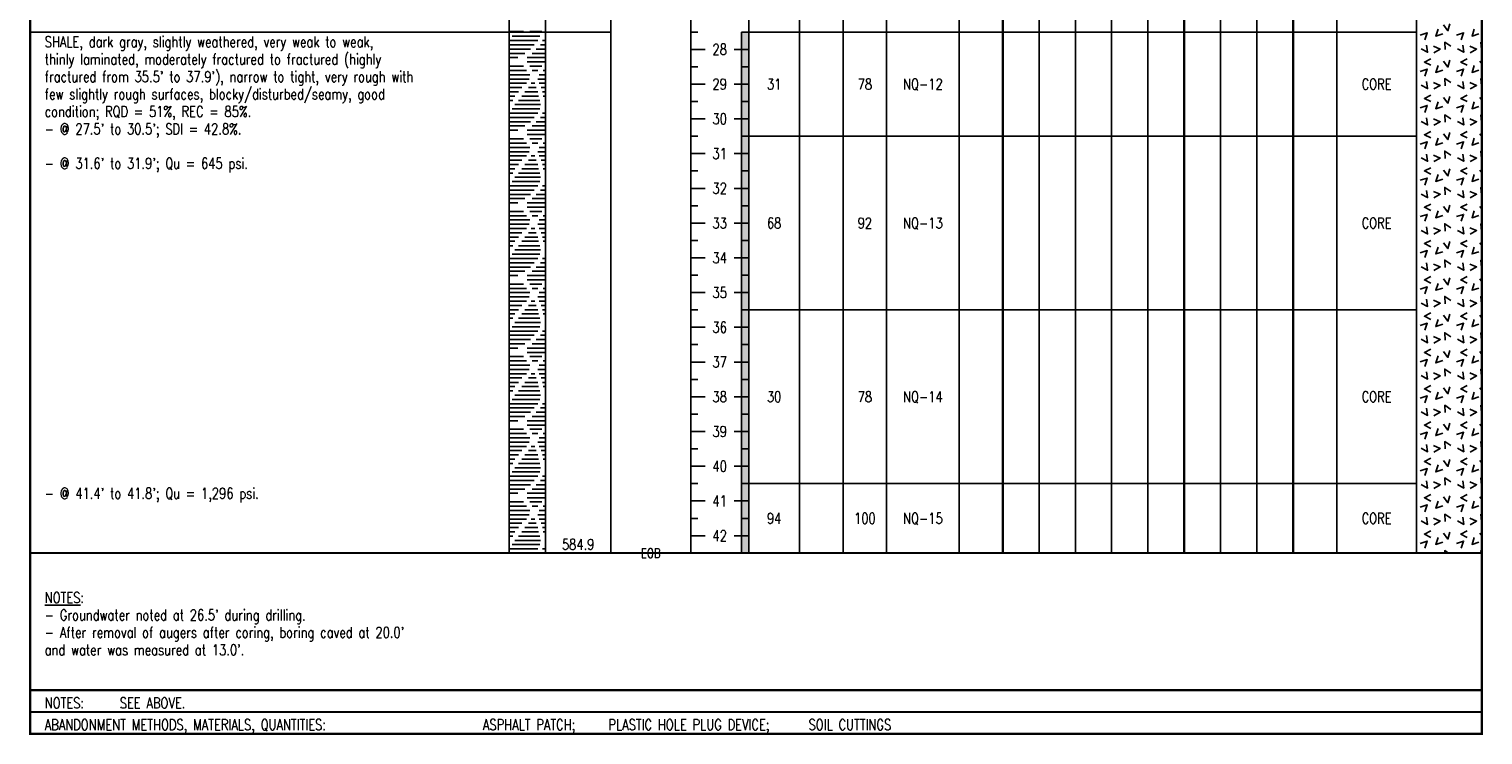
# Model space of a CAD drawing. Extents: x 0 to 10, y 2.9 to 15.3.
# Tile 1 of 4: x 0 to 10, y 2.9 to 7.8. Entities that reach past the tile are written whole.
import ezdxf
from ezdxf.enums import TextEntityAlignment as Align

# ---------------------------------------------------------------- set-up
doc = ezdxf.new("R2010")
doc.units = 0
doc.linetypes.add('SOLID', pattern=[0])
doc.layers.get('0').update_dxf_attribs({"linetype": 'SOLID'})
doc.styles.add('ROMAND', font='romand', dxfattribs={"height": 1})

msp = doc.modelspace()

# ---------------------------------------------------------------- linework, layer by layer
at = {"color": 7, "linetype": 'SOLID', "const_width": 0.015, "flags": 128}
for points in [[(0, 3.240986), (10, 3.240986), (10, 15.3), (0, 15.3), (0, 3.240986)], [(0, 3.240986), (10, 3.240986), (10, 15.3), (0, 15.3), (0, 3.240986)], [(0, 3.240986), (10, 3.240986), (10, 15.3), (0, 15.3), (0, 3.240986)], [(0, 3.240986), (10, 3.240986), (10, 15.3), (0, 15.3), (0, 3.240986)], [(0, 3.240986), (10, 3.240986), (10, 15.3), (0, 15.3), (0, 3.240986)], [(0, 3.240986), (10, 3.240986)], [(0, 3.240986), (0, 2.940986), (10, 2.940986), (10, 3.240986)], [(0, 3.090986), (10, 3.090986)]]:
    msp.add_lwpolyline(points, dxfattribs=at)
at = {"color": 7, "linetype": 'SOLID'}
for points in [[(3.55, 14.65), (3.55, 4.185417)], [(3.55, 14.65), (3.55, 4.185417)], [(4, 14.65), (4, 4.185417)], [(4, 14.65), (4, 4.185417)], [(4.95, 14.65), (4.95, 4.185417)], [(4.95, 14.65), (4.95, 4.185417)], [(5.3, 14.65), (5.3, 4.185417)], [(5.6, 14.65), (5.6, 4.185417)], [(5.9, 14.65), (5.9, 4.185417)], [(6.4, 14.65), (6.4, 4.185417)], [(9, 14.65), (9, 4.185417)], [(9, 14.65), (9, 4.185417)], [(9.55, 14.65), (9.55, 4.185417)], [(6.95, 14.5), (6.95, 4.185417)], [(7.2, 14.5), (7.2, 4.185417)], [(7.45, 14.5), (7.45, 4.185417)], [(7.7, 14.5), (7.7, 4.185417)], [(8.2, 14.5), (8.2, 4.185417)], [(8.45, 14.5), (8.45, 4.185417)], [(3.3, 14.35), (3.3, 4.185417)], [(4.55, 14.35), (4.55, 4.185417)], [(10, 4.185417), (10, 14.110833)], [(3.3, 8.012083), (3.3, 7.772917)], [(9.73612, 7.822519), (9.76612, 7.782019), (9.78037, 7.830019)], [(0, 7.772917), (3.3, 7.772917)], [(3.3, 7.777083), (3.398, 7.777083)], [(3.3, 7.772917), (3.55, 7.772917)], [(3.3, 7.772917), (3.3, 4.185417)], [(3.3, 7.713917), (3.496, 7.713917)], [(3.32, 7.743917), (3.511, 7.743917)], [(3.339, 7.772917), (3.516, 7.772917)], [(3.442, 7.777083), (3.525, 7.777083)], [(3.53, 7.713917), (3.55, 7.713917)], [(3.545, 7.772917), (3.55, 7.772917)], [(3.55, 7.772917), (4, 7.772917)], [(4.55, 7.772917), (4.6, 7.772917)], [(4.9, 7.772917), (4.9, 7.055417)], [(4.9, 7.772917), (4.95, 7.772917)], [(4.95, 7.772917), (4.9, 7.772917)], [(4.95, 7.772917), (5.3, 7.772917)], [(5.3, 7.772917), (5.6, 7.772917)], [(5.6, 7.772917), (5.9, 7.772917)], [(5.9, 7.772917), (6.4, 7.772917)], [(6.4, 7.772917), (6.7, 7.772917)], [(6.7, 7.772917), (6.95, 7.772917)], [(6.95, 7.772917), (7.2, 7.772917)], [(7.2, 7.772917), (7.45, 7.772917)], [(7.45, 7.772917), (7.7, 7.772917)], [(7.7, 7.772917), (7.95, 7.772917)], [(7.95, 7.772917), (8.2, 7.772917)], [(8.2, 7.772917), (8.45, 7.772917)], [(8.45, 7.772917), (8.7, 7.772917)], [(8.7, 7.772917), (9, 7.772917)], [(9, 7.772917), (9.55, 7.772917)], [(9.608292, 7.719667), (9.624042, 7.767667), (9.576042, 7.751917)], [(9.698191, 7.792631), (9.682441, 7.744631), (9.730441, 7.760381)], [(9.858292, 7.719667), (9.874042, 7.767667), (9.826042, 7.751917)], [(9.948191, 7.792631), (9.932441, 7.744631), (9.980441, 7.760381)], [(3.3, 7.684917), (3.472, 7.684917)], [(3.3, 7.654917), (3.447, 7.654917)], [(3.3, 7.625917), (3.408, 7.625917)], [(3.457, 7.625917), (3.55, 7.625917)], [(3.486, 7.654917), (3.55, 7.654917)], [(3.516, 7.684917), (3.55, 7.684917)], [(4.55, 7.653333), (4.65, 7.653333)], [(4.55, 7.653333), (4.6, 7.653333)], [(4.95, 7.653333), (4.85, 7.653333)], [(4.95, 7.653333), (4.9, 7.653333)], [(9.581615, 7.657164), (9.625865, 7.633164), (9.618365, 7.682664)], [(9.667418, 7.675707), (9.713496, 7.655506), (9.669689, 7.630764)], [(9.786159, 7.674954), (9.744159, 7.702704), (9.747159, 7.652454)], [(9.831615, 7.657164), (9.875865, 7.633164), (9.868365, 7.682664)], [(9.917418, 7.675707), (9.963496, 7.655506), (9.919689, 7.630764)], [(10, 7.698845), (9.994159, 7.702704), (9.997159, 7.652454)], [(3.3, 7.596917), (3.359, 7.596917)], [(3.3, 7.537917), (3.398, 7.537917)], [(3.423, 7.596917), (3.55, 7.596917)], [(3.423, 7.566917), (3.55, 7.566917)], [(3.442, 7.537917), (3.525, 7.537917)], [(4.55, 7.53375), (4.6, 7.53375)], [(4.95, 7.53375), (4.9, 7.53375)], [(9.608292, 7.469667), (9.624042, 7.517667), (9.576042, 7.501917)], [(9.649519, 7.588612), (9.604519, 7.566112), (9.649519, 7.543612)], [(9.698191, 7.542631), (9.682441, 7.494631), (9.730441, 7.510381)], [(9.73612, 7.572519), (9.76612, 7.532019), (9.78037, 7.580019)], [(9.858292, 7.469667), (9.874042, 7.517667), (9.826042, 7.501917)], [(9.899519, 7.588612), (9.854519, 7.566112), (9.899519, 7.543612)], [(9.948191, 7.542631), (9.932441, 7.494631), (9.980441, 7.510381)], [(9.98612, 7.572519), (10, 7.553781)], [(3.3, 7.507917), (3.418, 7.507917)], [(3.3, 7.478917), (3.442, 7.478917)], [(3.3, 7.448917), (3.437, 7.448917)], [(3.3, 7.419917), (3.418, 7.419917)], [(3.452, 7.419917), (3.476, 7.419917)], [(3.457, 7.507917), (3.496, 7.507917)], [(3.496, 7.448917), (3.55, 7.448917)], [(3.506, 7.478917), (3.55, 7.478917)], [(3.506, 7.419917), (3.55, 7.419917)], [(3.535, 7.507917), (3.55, 7.507917)], [(4.55, 7.414167), (4.65, 7.414167)], [(4.55, 7.414167), (4.6, 7.414167)], [(4.95, 7.414167), (4.85, 7.414167)], [(4.95, 7.414167), (4.9, 7.414167)], [(9.581615, 7.407164), (9.625865, 7.383164), (9.618365, 7.432664)], [(9.667418, 7.425707), (9.713496, 7.405506), (9.669689, 7.380764)], [(9.786159, 7.424954), (9.744159, 7.452704), (9.747159, 7.402454)], [(9.831615, 7.407164), (9.875865, 7.383164), (9.868365, 7.432664)], [(9.917418, 7.425707), (9.963496, 7.405506), (9.919689, 7.380764)], [(10, 7.448845), (9.994159, 7.452704), (9.997159, 7.402454)], [(3.3, 7.390917), (3.388, 7.390917)], [(3.3, 7.360917), (3.364, 7.360917)], [(3.3, 7.331917), (3.339, 7.331917)], [(3.388, 7.331917), (3.501, 7.331917)], [(3.408, 7.360917), (3.496, 7.360917)], [(3.432, 7.390917), (3.486, 7.390917)], [(3.521, 7.390917), (3.55, 7.390917)], [(3.53, 7.360917), (3.55, 7.360917)], [(3.535, 7.331917), (3.55, 7.331917)], [(9.649519, 7.338612), (9.604519, 7.316112), (9.649519, 7.293612)], [(9.73612, 7.322519), (9.76612, 7.282019), (9.78037, 7.330019)], [(9.899519, 7.338612), (9.854519, 7.316112), (9.899519, 7.293612)], [(9.98612, 7.322519), (10, 7.303781)], [(3.3, 7.301917), (3.325, 7.301917)], [(3.3, 7.213917), (3.496, 7.213917)], [(3.32, 7.243917), (3.511, 7.243917)], [(3.339, 7.272917), (3.516, 7.272917)], [(3.364, 7.301917), (3.511, 7.301917)], [(3.53, 7.213917), (3.55, 7.213917)], [(3.545, 7.301917), (3.55, 7.301917)], [(3.545, 7.272917), (3.55, 7.272917)], [(4.55, 7.294583), (4.6, 7.294583)], [(4.95, 7.294583), (4.9, 7.294583)], [(9.608292, 7.219667), (9.624042, 7.267667), (9.576042, 7.251917)], [(9.698191, 7.292631), (9.682441, 7.244631), (9.730441, 7.260381)], [(9.858292, 7.219667), (9.874042, 7.267667), (9.826042, 7.251917)], [(9.948191, 7.292631), (9.932441, 7.244631), (9.980441, 7.260381)], [(3.3, 7.184917), (3.472, 7.184917)], [(3.3, 7.154917), (3.447, 7.154917)], [(3.3, 7.125917), (3.408, 7.125917)], [(3.457, 7.125917), (3.55, 7.125917)], [(3.486, 7.154917), (3.55, 7.154917)], [(3.516, 7.184917), (3.55, 7.184917)], [(4.55, 7.175), (4.65, 7.175)], [(4.55, 7.175), (4.6, 7.175)], [(4.95, 7.175), (4.85, 7.175)], [(4.95, 7.175), (4.9, 7.175)], [(9.581615, 7.157164), (9.625865, 7.133164), (9.618365, 7.182664)], [(9.667418, 7.175707), (9.713496, 7.155506), (9.669689, 7.130764)], [(9.786159, 7.174954), (9.744159, 7.202704), (9.747159, 7.152454)], [(9.831615, 7.157164), (9.875865, 7.133164), (9.868365, 7.182664)], [(9.917418, 7.175707), (9.963496, 7.155506), (9.919689, 7.130764)], [(10, 7.198845), (9.994159, 7.202704), (9.997159, 7.152454)], [(3.3, 7.096917), (3.359, 7.096917)], [(3.3, 7.037917), (3.398, 7.037917)], [(3.423, 7.096917), (3.55, 7.096917)], [(3.423, 7.066917), (3.55, 7.066917)], [(3.442, 7.037917), (3.525, 7.037917)], [(4.55, 7.055417), (4.6, 7.055417)], [(4.9, 7.055417), (4.95, 7.055417)], [(4.9, 7.055417), (4.9, 5.859583)], [(4.9, 7.055417), (4.95, 7.055417)], [(4.95, 7.055417), (4.9, 7.055417)], [(4.95, 7.055417), (5.3, 7.055417)], [(5.3, 7.055417), (5.6, 7.055417)], [(5.6, 7.055417), (5.9, 7.055417)], [(5.9, 7.055417), (6.4, 7.055417)], [(6.4, 7.055417), (6.7, 7.055417)], [(6.7, 7.055417), (6.95, 7.055417)], [(6.95, 7.055417), (7.2, 7.055417)], [(7.2, 7.055417), (7.45, 7.055417)], [(7.45, 7.055417), (7.7, 7.055417)], [(7.7, 7.055417), (7.95, 7.055417)], [(7.95, 7.055417), (8.2, 7.055417)], [(8.2, 7.055417), (8.45, 7.055417)], [(8.45, 7.055417), (8.7, 7.055417)], [(8.7, 7.055417), (9, 7.055417)], [(9, 7.055417), (9.55, 7.055417)], [(9.608292, 6.969667), (9.624042, 7.017667), (9.576042, 7.001917)], [(9.649519, 7.088612), (9.604519, 7.066112), (9.649519, 7.043612)], [(9.698191, 7.042631), (9.682441, 6.994631), (9.730441, 7.010381)], [(9.73612, 7.072519), (9.76612, 7.032019), (9.78037, 7.080019)], [(9.858292, 6.969667), (9.874042, 7.017667), (9.826042, 7.001917)], [(9.899519, 7.088612), (9.854519, 7.066112), (9.899519, 7.043612)], [(9.948191, 7.042631), (9.932441, 6.994631), (9.980441, 7.010381)], [(9.98612, 7.072519), (10, 7.053781)], [(3.3, 7.007917), (3.418, 7.007917)], [(3.3, 6.978917), (3.442, 6.978917)], [(3.3, 6.948917), (3.437, 6.948917)], [(3.3, 6.919917), (3.418, 6.919917)], [(3.452, 6.919917), (3.476, 6.919917)], [(3.457, 7.007917), (3.496, 7.007917)], [(3.496, 6.948917), (3.55, 6.948917)], [(3.506, 6.978917), (3.55, 6.978917)], [(3.506, 6.919917), (3.55, 6.919917)], [(3.535, 7.007917), (3.55, 7.007917)], [(4.55, 6.935833), (4.65, 6.935833)], [(4.55, 6.935833), (4.6, 6.935833)], [(4.95, 6.935833), (4.85, 6.935833)], [(4.95, 6.935833), (4.9, 6.935833)], [(9.581615, 6.907164), (9.625865, 6.883164), (9.618365, 6.932664)], [(9.667418, 6.925707), (9.713496, 6.905506), (9.669689, 6.880764)], [(9.786159, 6.924954), (9.744159, 6.952704), (9.747159, 6.902454)], [(9.831615, 6.907164), (9.875865, 6.883164), (9.868365, 6.932664)], [(9.917418, 6.925707), (9.963496, 6.905506), (9.919689, 6.880764)], [(10, 6.948845), (9.994159, 6.952704), (9.997159, 6.902454)], [(3.3, 6.890917), (3.388, 6.890917)], [(3.3, 6.860917), (3.364, 6.860917)], [(3.3, 6.831917), (3.339, 6.831917)], [(3.388, 6.831917), (3.501, 6.831917)], [(3.408, 6.860917), (3.496, 6.860917)], [(3.432, 6.890917), (3.486, 6.890917)], [(3.521, 6.890917), (3.55, 6.890917)], [(3.53, 6.860917), (3.55, 6.860917)], [(3.535, 6.831917), (3.55, 6.831917)], [(4.55, 6.81625), (4.6, 6.81625)], [(4.95, 6.81625), (4.9, 6.81625)], [(9.649519, 6.838612), (9.604519, 6.816112), (9.649519, 6.793612)], [(9.73612, 6.822519), (9.76612, 6.782019), (9.78037, 6.830019)], [(9.899519, 6.838612), (9.854519, 6.816112), (9.899519, 6.793612)], [(9.98612, 6.822519), (10, 6.803781)], [(3.3, 6.801917), (3.325, 6.801917)], [(3.3, 6.713917), (3.496, 6.713917)], [(3.32, 6.743917), (3.511, 6.743917)], [(3.339, 6.772917), (3.516, 6.772917)], [(3.364, 6.801917), (3.511, 6.801917)], [(3.53, 6.713917), (3.55, 6.713917)], [(3.545, 6.801917), (3.55, 6.801917)], [(3.545, 6.772917), (3.55, 6.772917)], [(9.608292, 6.719667), (9.624042, 6.767667), (9.576042, 6.751917)], [(9.698191, 6.792631), (9.682441, 6.744631), (9.730441, 6.760381)], [(9.858292, 6.719667), (9.874042, 6.767667), (9.826042, 6.751917)], [(9.948191, 6.792631), (9.932441, 6.744631), (9.980441, 6.760381)], [(3.3, 6.684917), (3.472, 6.684917)], [(3.3, 6.654917), (3.447, 6.654917)], [(3.3, 6.625917), (3.408, 6.625917)], [(3.457, 6.625917), (3.55, 6.625917)], [(3.486, 6.654917), (3.55, 6.654917)], [(3.516, 6.684917), (3.55, 6.684917)], [(4.55, 6.696667), (4.65, 6.696667)], [(4.55, 6.696667), (4.6, 6.696667)], [(4.95, 6.696667), (4.85, 6.696667)], [(4.95, 6.696667), (4.9, 6.696667)], [(9.581615, 6.657164), (9.625865, 6.633164), (9.618365, 6.682664)], [(9.667418, 6.675707), (9.713496, 6.655506), (9.669689, 6.630764)], [(9.786159, 6.674954), (9.744159, 6.702704), (9.747159, 6.652454)], [(9.831615, 6.657164), (9.875865, 6.633164), (9.868365, 6.682664)], [(9.917418, 6.675707), (9.963496, 6.655506), (9.919689, 6.630764)], [(10, 6.698845), (9.994159, 6.702704), (9.997159, 6.652454)], [(3.3, 6.596917), (3.359, 6.596917)], [(3.3, 6.537917), (3.398, 6.537917)], [(3.423, 6.596917), (3.55, 6.596917)], [(3.423, 6.566917), (3.55, 6.566917)], [(3.442, 6.537917), (3.525, 6.537917)], [(4.55, 6.577083), (4.6, 6.577083)], [(4.95, 6.577083), (4.9, 6.577083)], [(9.608292, 6.469667), (9.624042, 6.517667), (9.576042, 6.501917)], [(9.649519, 6.588612), (9.604519, 6.566112), (9.649519, 6.543612)], [(9.698191, 6.542631), (9.682441, 6.494631), (9.730441, 6.510381)], [(9.73612, 6.572519), (9.76612, 6.532019), (9.78037, 6.580019)], [(9.858292, 6.469667), (9.874042, 6.517667), (9.826042, 6.501917)], [(9.899519, 6.588612), (9.854519, 6.566112), (9.899519, 6.543612)], [(9.948191, 6.542631), (9.932441, 6.494631), (9.980441, 6.510381)], [(9.98612, 6.572519), (10, 6.553781)], [(3.3, 6.507917), (3.418, 6.507917)], [(3.3, 6.478917), (3.442, 6.478917)], [(3.3, 6.448917), (3.437, 6.448917)], [(3.3, 6.419917), (3.418, 6.419917)], [(3.452, 6.419917), (3.476, 6.419917)], [(3.457, 6.507917), (3.496, 6.507917)], [(3.496, 6.448917), (3.55, 6.448917)], [(3.506, 6.478917), (3.55, 6.478917)], [(3.506, 6.419917), (3.55, 6.419917)], [(3.535, 6.507917), (3.55, 6.507917)], [(4.55, 6.4575), (4.65, 6.4575)], [(4.55, 6.4575), (4.6, 6.4575)], [(4.95, 6.4575), (4.85, 6.4575)], [(4.95, 6.4575), (4.9, 6.4575)], [(9.581615, 6.407164), (9.625865, 6.383164), (9.618365, 6.432664)], [(9.667418, 6.425707), (9.713496, 6.405506), (9.669689, 6.380764)], [(9.786159, 6.424954), (9.744159, 6.452704), (9.747159, 6.402454)], [(9.831615, 6.407164), (9.875865, 6.383164), (9.868365, 6.432664)], [(9.917418, 6.425707), (9.963496, 6.405506), (9.919689, 6.380764)], [(10, 6.448845), (9.994159, 6.452704), (9.997159, 6.402454)], [(3.3, 6.390917), (3.388, 6.390917)], [(3.3, 6.360917), (3.364, 6.360917)], [(3.3, 6.331917), (3.339, 6.331917)], [(3.388, 6.331917), (3.501, 6.331917)], [(3.408, 6.360917), (3.496, 6.360917)], [(3.432, 6.390917), (3.486, 6.390917)], [(3.521, 6.390917), (3.55, 6.390917)], [(3.53, 6.360917), (3.55, 6.360917)], [(3.535, 6.331917), (3.55, 6.331917)], [(4.55, 6.337917), (4.6, 6.337917)], [(4.95, 6.337917), (4.9, 6.337917)], [(9.649519, 6.338612), (9.604519, 6.316112), (9.649519, 6.293612)], [(9.73612, 6.322519), (9.76612, 6.282019), (9.78037, 6.330019)], [(9.899519, 6.338612), (9.854519, 6.316112), (9.899519, 6.293612)], [(9.98612, 6.322519), (10, 6.303781)], [(3.3, 6.301917), (3.325, 6.301917)], [(3.3, 6.213917), (3.496, 6.213917)], [(3.32, 6.243917), (3.511, 6.243917)], [(3.339, 6.272917), (3.516, 6.272917)], [(3.364, 6.301917), (3.511, 6.301917)], [(3.53, 6.213917), (3.55, 6.213917)], [(3.545, 6.301917), (3.55, 6.301917)], [(3.545, 6.272917), (3.55, 6.272917)], [(4.55, 6.218333), (4.65, 6.218333)], [(4.55, 6.218333), (4.6, 6.218333)], [(4.95, 6.218333), (4.85, 6.218333)], [(4.95, 6.218333), (4.9, 6.218333)], [(9.608292, 6.219667), (9.624042, 6.267667), (9.576042, 6.251917)], [(9.698191, 6.292631), (9.682441, 6.244631), (9.730441, 6.260381)], [(9.858292, 6.219667), (9.874042, 6.267667), (9.826042, 6.251917)], [(9.948191, 6.292631), (9.932441, 6.244631), (9.980441, 6.260381)], [(3.3, 6.184917), (3.472, 6.184917)], [(3.3, 6.154917), (3.447, 6.154917)], [(3.3, 6.125917), (3.408, 6.125917)], [(3.457, 6.125917), (3.55, 6.125917)], [(3.486, 6.154917), (3.55, 6.154917)], [(3.516, 6.184917), (3.55, 6.184917)], [(9.581615, 6.157164), (9.625865, 6.133164), (9.618365, 6.182664)], [(9.667418, 6.175707), (9.713496, 6.155506), (9.669689, 6.130764)], [(9.786159, 6.174954), (9.744159, 6.202704), (9.747159, 6.152454)], [(9.831615, 6.157164), (9.875865, 6.133164), (9.868365, 6.182664)], [(9.917418, 6.175707), (9.963496, 6.155506), (9.919689, 6.130764)], [(10, 6.198845), (9.994159, 6.202704), (9.997159, 6.152454)], [(3.3, 6.096917), (3.359, 6.096917)], [(3.3, 6.037917), (3.398, 6.037917)], [(3.423, 6.096917), (3.55, 6.096917)], [(3.423, 6.066917), (3.55, 6.066917)], [(3.442, 6.037917), (3.525, 6.037917)], [(4.55, 6.09875), (4.6, 6.09875)], [(4.95, 6.09875), (4.9, 6.09875)], [(9.608292, 5.969667), (9.624042, 6.017667), (9.576042, 6.001917)], [(9.649519, 6.088612), (9.604519, 6.066112), (9.649519, 6.043612)], [(9.698191, 6.042631), (9.682441, 5.994631), (9.730441, 6.010381)], [(9.73612, 6.072519), (9.76612, 6.032019), (9.78037, 6.080019)], [(9.858292, 5.969667), (9.874042, 6.017667), (9.826042, 6.001917)], [(9.899519, 6.088612), (9.854519, 6.066112), (9.899519, 6.043612)], [(9.948191, 6.042631), (9.932441, 5.994631), (9.980441, 6.010381)], [(9.98612, 6.072519), (10, 6.053781)], [(3.3, 6.007917), (3.418, 6.007917)], [(3.3, 5.978917), (3.442, 5.978917)], [(3.3, 5.948917), (3.437, 5.948917)], [(3.3, 5.919917), (3.418, 5.919917)], [(3.452, 5.919917), (3.476, 5.919917)], [(3.457, 6.007917), (3.496, 6.007917)], [(3.496, 5.948917), (3.55, 5.948917)], [(3.506, 5.978917), (3.55, 5.978917)], [(3.506, 5.919917), (3.55, 5.919917)], [(3.535, 6.007917), (3.55, 6.007917)], [(4.55, 5.979167), (4.65, 5.979167)], [(4.55, 5.979167), (4.6, 5.979167)], [(4.95, 5.979167), (4.85, 5.979167)], [(4.95, 5.979167), (4.9, 5.979167)], [(9.581615, 5.907164), (9.625865, 5.883164), (9.618365, 5.932664)], [(9.667418, 5.925707), (9.713496, 5.905506), (9.669689, 5.880764)], [(9.786159, 5.924954), (9.744159, 5.952704), (9.747159, 5.902454)], [(9.831615, 5.907164), (9.875865, 5.883164), (9.868365, 5.932664)], [(9.917418, 5.925707), (9.963496, 5.905506), (9.919689, 5.880764)], [(10, 5.948845), (9.994159, 5.952704), (9.997159, 5.902454)], [(3.3, 5.890917), (3.388, 5.890917)], [(3.3, 5.860917), (3.364, 5.860917)], [(3.3, 5.831917), (3.339, 5.831917)], [(3.388, 5.831917), (3.501, 5.831917)], [(3.408, 5.860917), (3.496, 5.860917)], [(3.432, 5.890917), (3.486, 5.890917)], [(3.521, 5.890917), (3.55, 5.890917)], [(3.53, 5.860917), (3.55, 5.860917)], [(3.535, 5.831917), (3.55, 5.831917)], [(4.55, 5.859583), (4.6, 5.859583)], [(4.9, 5.859583), (4.95, 5.859583)], [(4.9, 5.859583), (4.9, 4.66375)], [(4.9, 5.859583), (4.95, 5.859583)], [(4.95, 5.859583), (4.9, 5.859583)], [(4.95, 5.859583), (5.3, 5.859583)], [(5.3, 5.859583), (5.6, 5.859583)], [(5.6, 5.859583), (5.9, 5.859583)], [(5.9, 5.859583), (6.4, 5.859583)], [(6.4, 5.859583), (6.7, 5.859583)], [(6.7, 5.859583), (6.95, 5.859583)], [(6.95, 5.859583), (7.2, 5.859583)], [(7.2, 5.859583), (7.45, 5.859583)], [(7.45, 5.859583), (7.7, 5.859583)], [(7.7, 5.859583), (7.95, 5.859583)], [(7.95, 5.859583), (8.2, 5.859583)], [(8.2, 5.859583), (8.45, 5.859583)], [(8.45, 5.859583), (8.7, 5.859583)], [(8.7, 5.859583), (9, 5.859583)], [(9, 5.859583), (9.55, 5.859583)], [(9.649519, 5.838612), (9.604519, 5.816112), (9.649519, 5.793612)], [(9.73612, 5.822519), (9.76612, 5.782019), (9.78037, 5.830019)], [(9.899519, 5.838612), (9.854519, 5.816112), (9.899519, 5.793612)], [(9.98612, 5.822519), (10, 5.803781)], [(3.3, 5.801917), (3.325, 5.801917)], [(3.3, 5.713917), (3.496, 5.713917)], [(3.32, 5.743917), (3.511, 5.743917)], [(3.339, 5.772917), (3.516, 5.772917)], [(3.364, 5.801917), (3.511, 5.801917)], [(3.53, 5.713917), (3.55, 5.713917)], [(3.545, 5.801917), (3.55, 5.801917)], [(3.545, 5.772917), (3.55, 5.772917)], [(4.55, 5.74), (4.65, 5.74)], [(4.55, 5.74), (4.6, 5.74)], [(4.95, 5.74), (4.85, 5.74)], [(4.95, 5.74), (4.9, 5.74)], [(9.608292, 5.719667), (9.624042, 5.767667), (9.576042, 5.751917)], [(9.698191, 5.792631), (9.682441, 5.744631), (9.730441, 5.760381)], [(9.858292, 5.719667), (9.874042, 5.767667), (9.826042, 5.751917)], [(9.948191, 5.792631), (9.932441, 5.744631), (9.980441, 5.760381)], [(3.3, 5.684917), (3.472, 5.684917)], [(3.3, 5.654917), (3.447, 5.654917)], [(3.3, 5.625917), (3.408, 5.625917)], [(3.457, 5.625917), (3.55, 5.625917)], [(3.486, 5.654917), (3.55, 5.654917)], [(3.516, 5.684917), (3.55, 5.684917)], [(4.55, 5.620417), (4.6, 5.620417)], [(4.95, 5.620417), (4.9, 5.620417)], [(9.581615, 5.657164), (9.625865, 5.633164), (9.618365, 5.682664)], [(9.667418, 5.675707), (9.713496, 5.655506), (9.669689, 5.630764)], [(9.786159, 5.674954), (9.744159, 5.702704), (9.747159, 5.652454)], [(9.831615, 5.657164), (9.875865, 5.633164), (9.868365, 5.682664)], [(9.917418, 5.675707), (9.963496, 5.655506), (9.919689, 5.630764)], [(10, 5.698845), (9.994159, 5.702704), (9.997159, 5.652454)], [(3.3, 5.596917), (3.359, 5.596917)], [(3.3, 5.537917), (3.398, 5.537917)], [(3.423, 5.596917), (3.55, 5.596917)], [(3.423, 5.566917), (3.55, 5.566917)], [(3.442, 5.537917), (3.525, 5.537917)], [(9.608292, 5.469667), (9.624042, 5.517667), (9.576042, 5.501917)], [(9.649519, 5.588612), (9.604519, 5.566112), (9.649519, 5.543612)], [(9.698191, 5.542631), (9.682441, 5.494631), (9.730441, 5.510381)], [(9.73612, 5.572519), (9.76612, 5.532019), (9.78037, 5.580019)], [(9.858292, 5.469667), (9.874042, 5.517667), (9.826042, 5.501917)], [(9.899519, 5.588612), (9.854519, 5.566112), (9.899519, 5.543612)], [(9.948191, 5.542631), (9.932441, 5.494631), (9.980441, 5.510381)], [(9.98612, 5.572519), (10, 5.553781)], [(3.3, 5.507917), (3.418, 5.507917)], [(3.3, 5.478917), (3.442, 5.478917)], [(3.3, 5.448917), (3.437, 5.448917)], [(3.3, 5.419917), (3.418, 5.419917)], [(3.452, 5.419917), (3.476, 5.419917)], [(3.457, 5.507917), (3.496, 5.507917)], [(3.496, 5.448917), (3.55, 5.448917)], [(3.506, 5.478917), (3.55, 5.478917)], [(3.506, 5.419917), (3.55, 5.419917)], [(3.535, 5.507917), (3.55, 5.507917)], [(4.55, 5.500833), (4.65, 5.500833)], [(4.55, 5.500833), (4.6, 5.500833)], [(4.95, 5.500833), (4.85, 5.500833)], [(4.95, 5.500833), (4.9, 5.500833)], [(9.581615, 5.407164), (9.625865, 5.383164), (9.618365, 5.432664)], [(9.667418, 5.425707), (9.713496, 5.405506), (9.669689, 5.380764)], [(9.786159, 5.424954), (9.744159, 5.452704), (9.747159, 5.402454)], [(9.831615, 5.407164), (9.875865, 5.383164), (9.868365, 5.432664)], [(9.917418, 5.425707), (9.963496, 5.405506), (9.919689, 5.380764)], [(10, 5.448845), (9.994159, 5.452704), (9.997159, 5.402454)], [(3.3, 5.390917), (3.388, 5.390917)], [(3.3, 5.360917), (3.364, 5.360917)], [(3.3, 5.331917), (3.339, 5.331917)], [(3.388, 5.331917), (3.501, 5.331917)], [(3.408, 5.360917), (3.496, 5.360917)], [(3.432, 5.390917), (3.486, 5.390917)], [(3.521, 5.390917), (3.55, 5.390917)], [(3.53, 5.360917), (3.55, 5.360917)], [(3.535, 5.331917), (3.55, 5.331917)], [(4.55, 5.38125), (4.6, 5.38125)], [(4.95, 5.38125), (4.9, 5.38125)], [(9.649519, 5.338612), (9.604519, 5.316112), (9.649519, 5.293612)], [(9.73612, 5.322519), (9.76612, 5.282019), (9.78037, 5.330019)], [(9.899519, 5.338612), (9.854519, 5.316112), (9.899519, 5.293612)], [(9.98612, 5.322519), (10, 5.303781)], [(3.3, 5.301917), (3.325, 5.301917)], [(3.3, 5.213917), (3.496, 5.213917)], [(3.32, 5.243917), (3.511, 5.243917)], [(3.339, 5.272917), (3.516, 5.272917)], [(3.364, 5.301917), (3.511, 5.301917)], [(3.53, 5.213917), (3.55, 5.213917)], [(3.545, 5.301917), (3.55, 5.301917)], [(3.545, 5.272917), (3.55, 5.272917)], [(4.55, 5.261667), (4.65, 5.261667)], [(4.55, 5.261667), (4.6, 5.261667)], [(4.95, 5.261667), (4.85, 5.261667)], [(4.95, 5.261667), (4.9, 5.261667)], [(9.608292, 5.219667), (9.624042, 5.267667), (9.576042, 5.251917)], [(9.698191, 5.292631), (9.682441, 5.244631), (9.730441, 5.260381)], [(9.858292, 5.219667), (9.874042, 5.267667), (9.826042, 5.251917)], [(9.948191, 5.292631), (9.932441, 5.244631), (9.980441, 5.260381)], [(3.3, 5.184917), (3.472, 5.184917)], [(3.3, 5.154917), (3.447, 5.154917)], [(3.3, 5.125917), (3.408, 5.125917)], [(3.457, 5.125917), (3.55, 5.125917)], [(3.486, 5.154917), (3.55, 5.154917)], [(3.516, 5.184917), (3.55, 5.184917)], [(4.55, 5.142083), (4.6, 5.142083)], [(4.95, 5.142083), (4.9, 5.142083)], [(9.581615, 5.157164), (9.625865, 5.133164), (9.618365, 5.182664)], [(9.667418, 5.175707), (9.713496, 5.155506), (9.669689, 5.130764)], [(9.786159, 5.174954), (9.744159, 5.202704), (9.747159, 5.152454)], [(9.831615, 5.157164), (9.875865, 5.133164), (9.868365, 5.182664)], [(9.917418, 5.175707), (9.963496, 5.155506), (9.919689, 5.130764)], [(10, 5.198845), (9.994159, 5.202704), (9.997159, 5.152454)], [(3.3, 5.096917), (3.359, 5.096917)], [(3.3, 5.037917), (3.398, 5.037917)], [(3.3, 5.007917), (3.418, 5.007917)], [(3.423, 5.096917), (3.55, 5.096917)], [(3.423, 5.066917), (3.55, 5.066917)], [(3.442, 5.037917), (3.525, 5.037917)], [(3.457, 5.007917), (3.496, 5.007917)], [(3.535, 5.007917), (3.55, 5.007917)], [(4.55, 5.0225), (4.65, 5.0225)], [(4.55, 5.0225), (4.6, 5.0225)], [(4.95, 5.0225), (4.85, 5.0225)], [(4.95, 5.0225), (4.9, 5.0225)], [(9.608292, 4.969667), (9.624042, 5.017667), (9.576042, 5.001917)], [(9.649519, 5.088612), (9.604519, 5.066112), (9.649519, 5.043612)], [(9.698191, 5.042631), (9.682441, 4.994631), (9.730441, 5.010381)], [(9.73612, 5.072519), (9.76612, 5.032019), (9.78037, 5.080019)], [(9.858292, 4.969667), (9.874042, 5.017667), (9.826042, 5.001917)], [(9.899519, 5.088612), (9.854519, 5.066112), (9.899519, 5.043612)], [(9.948191, 5.042631), (9.932441, 4.994631), (9.980441, 5.010381)], [(9.98612, 5.072519), (10, 5.053781)], [(3.3, 4.978917), (3.442, 4.978917)], [(3.3, 4.948917), (3.437, 4.948917)], [(3.3, 4.919917), (3.418, 4.919917)], [(3.452, 4.919917), (3.476, 4.919917)], [(3.496, 4.948917), (3.55, 4.948917)], [(3.506, 4.978917), (3.55, 4.978917)], [(3.506, 4.919917), (3.55, 4.919917)], [(9.581615, 4.907164), (9.625865, 4.883164), (9.618365, 4.932664)], [(9.667418, 4.925707), (9.713496, 4.905506), (9.669689, 4.880764)], [(9.786159, 4.924954), (9.744159, 4.952704), (9.747159, 4.902454)], [(9.831615, 4.907164), (9.875865, 4.883164), (9.868365, 4.932664)], [(9.917418, 4.925707), (9.963496, 4.905506), (9.919689, 4.880764)], [(10, 4.948845), (9.994159, 4.952704), (9.997159, 4.902454)], [(3.3, 4.890917), (3.388, 4.890917)], [(3.3, 4.860917), (3.364, 4.860917)], [(3.3, 4.831917), (3.339, 4.831917)], [(3.388, 4.831917), (3.501, 4.831917)], [(3.408, 4.860917), (3.496, 4.860917)], [(3.432, 4.890917), (3.486, 4.890917)], [(3.521, 4.890917), (3.55, 4.890917)], [(3.53, 4.860917), (3.55, 4.860917)], [(3.535, 4.831917), (3.55, 4.831917)], [(4.55, 4.902917), (4.6, 4.902917)], [(4.95, 4.902917), (4.9, 4.902917)], [(9.649519, 4.838612), (9.604519, 4.816112), (9.649519, 4.793612)], [(9.73612, 4.822519), (9.76612, 4.782019), (9.78037, 4.830019)], [(9.899519, 4.838612), (9.854519, 4.816112), (9.899519, 4.793612)], [(9.98612, 4.822519), (10, 4.803781)], [(3.3, 4.801917), (3.325, 4.801917)], [(3.3, 4.713917), (3.496, 4.713917)], [(3.32, 4.743917), (3.511, 4.743917)], [(3.339, 4.772917), (3.516, 4.772917)], [(3.364, 4.801917), (3.511, 4.801917)], [(3.53, 4.713917), (3.55, 4.713917)], [(3.545, 4.801917), (3.55, 4.801917)], [(3.545, 4.772917), (3.55, 4.772917)], [(4.55, 4.783333), (4.65, 4.783333)], [(4.55, 4.783333), (4.6, 4.783333)], [(4.95, 4.783333), (4.85, 4.783333)], [(4.95, 4.783333), (4.9, 4.783333)], [(9.608292, 4.719667), (9.624042, 4.767667), (9.576042, 4.751917)], [(9.698191, 4.792631), (9.682441, 4.744631), (9.730441, 4.760381)], [(9.858292, 4.719667), (9.874042, 4.767667), (9.826042, 4.751917)], [(9.948191, 4.792631), (9.932441, 4.744631), (9.980441, 4.760381)], [(3.3, 4.684917), (3.472, 4.684917)], [(3.3, 4.654917), (3.447, 4.654917)], [(3.3, 4.625917), (3.408, 4.625917)], [(3.457, 4.625917), (3.55, 4.625917)], [(3.486, 4.654917), (3.55, 4.654917)], [(3.516, 4.684917), (3.55, 4.684917)], [(4.55, 4.66375), (4.6, 4.66375)], [(4.9, 4.66375), (4.95, 4.66375)], [(4.9, 4.66375), (4.9, 4.185417)], [(4.9, 4.66375), (4.95, 4.66375)], [(4.95, 4.66375), (4.9, 4.66375)], [(4.95, 4.66375), (5.3, 4.66375)], [(5.3, 4.66375), (5.6, 4.66375)], [(5.6, 4.66375), (5.9, 4.66375)], [(5.9, 4.66375), (6.4, 4.66375)], [(6.4, 4.66375), (6.7, 4.66375)], [(6.7, 4.66375), (6.95, 4.66375)], [(6.95, 4.66375), (7.2, 4.66375)], [(7.2, 4.66375), (7.45, 4.66375)], [(7.45, 4.66375), (7.7, 4.66375)], [(7.7, 4.66375), (7.95, 4.66375)], [(7.95, 4.66375), (8.2, 4.66375)], [(8.2, 4.66375), (8.45, 4.66375)], [(8.45, 4.66375), (8.7, 4.66375)], [(8.7, 4.66375), (9, 4.66375)], [(9, 4.66375), (9.55, 4.66375)], [(9.581615, 4.657164), (9.625865, 4.633164), (9.618365, 4.682664)], [(9.667418, 4.675707), (9.713496, 4.655506), (9.669689, 4.630764)], [(9.786159, 4.674954), (9.744159, 4.702704), (9.747159, 4.652454)], [(9.831615, 4.657164), (9.875865, 4.633164), (9.868365, 4.682664)], [(9.917418, 4.675707), (9.963496, 4.655506), (9.919689, 4.630764)], [(10, 4.698845), (9.994159, 4.702704), (9.997159, 4.652454)], [(3.3, 4.596917), (3.359, 4.596917)], [(3.3, 4.537917), (3.398, 4.537917)], [(3.3, 4.507917), (3.418, 4.507917)], [(3.423, 4.596917), (3.55, 4.596917)], [(3.423, 4.566917), (3.55, 4.566917)], [(3.442, 4.537917), (3.525, 4.537917)], [(3.457, 4.507917), (3.496, 4.507917)], [(3.535, 4.507917), (3.55, 4.507917)], [(4.55, 4.544167), (4.65, 4.544167)], [(4.55, 4.544167), (4.6, 4.544167)], [(4.95, 4.544167), (4.85, 4.544167)], [(4.95, 4.544167), (4.9, 4.544167)], [(9.608292, 4.469667), (9.624042, 4.517667), (9.576042, 4.501917)], [(9.649519, 4.588612), (9.604519, 4.566112), (9.649519, 4.543612)], [(9.698191, 4.542631), (9.682441, 4.494631), (9.730441, 4.510381)], [(9.73612, 4.572519), (9.76612, 4.532019), (9.78037, 4.580019)], [(9.858292, 4.469667), (9.874042, 4.517667), (9.826042, 4.501917)], [(9.899519, 4.588612), (9.854519, 4.566112), (9.899519, 4.543612)], [(9.948191, 4.542631), (9.932441, 4.494631), (9.980441, 4.510381)], [(9.98612, 4.572519), (10, 4.553781)], [(3.3, 4.478917), (3.442, 4.478917)], [(3.3, 4.448917), (3.437, 4.448917)], [(3.3, 4.419917), (3.418, 4.419917)], [(3.452, 4.419917), (3.476, 4.419917)], [(3.496, 4.448917), (3.55, 4.448917)], [(3.506, 4.478917), (3.55, 4.478917)], [(3.506, 4.419917), (3.55, 4.419917)], [(4.55, 4.424583), (4.6, 4.424583)], [(4.95, 4.424583), (4.9, 4.424583)], [(9.581615, 4.407164), (9.625865, 4.383164), (9.618365, 4.432664)], [(9.667418, 4.425707), (9.713496, 4.405506), (9.669689, 4.380764)], [(9.786159, 4.424954), (9.744159, 4.452704), (9.747159, 4.402454)], [(9.831615, 4.407164), (9.875865, 4.383164), (9.868365, 4.432664)], [(9.917418, 4.425707), (9.963496, 4.405506), (9.919689, 4.380764)], [(10, 4.448845), (9.994159, 4.452704), (9.997159, 4.402454)], [(3.3, 4.390917), (3.388, 4.390917)], [(3.3, 4.360917), (3.364, 4.360917)], [(3.3, 4.331917), (3.339, 4.331917)], [(3.388, 4.331917), (3.501, 4.331917)], [(3.408, 4.360917), (3.496, 4.360917)], [(3.432, 4.390917), (3.486, 4.390917)], [(3.521, 4.390917), (3.55, 4.390917)], [(3.53, 4.360917), (3.55, 4.360917)], [(3.535, 4.331917), (3.55, 4.331917)], [(9.649519, 4.338612), (9.604519, 4.316112), (9.649519, 4.293612)], [(9.73612, 4.322519), (9.76612, 4.282019), (9.78037, 4.330019)], [(9.899519, 4.338612), (9.854519, 4.316112), (9.899519, 4.293612)], [(9.98612, 4.322519), (9.994284, 4.311498), (10, 4.303781)], [(3.3, 4.301917), (3.325, 4.301917)], [(3.3, 4.213917), (3.496, 4.213917)], [(3.32, 4.243917), (3.511, 4.243917)], [(3.339, 4.272917), (3.516, 4.272917)], [(3.364, 4.301917), (3.511, 4.301917)], [(3.53, 4.213917), (3.55, 4.213917)], [(3.545, 4.301917), (3.55, 4.301917)], [(3.545, 4.272917), (3.55, 4.272917)], [(4.55, 4.305), (4.65, 4.305)], [(4.55, 4.305), (4.6, 4.305)], [(4.95, 4.305), (4.85, 4.305)], [(4.95, 4.305), (4.9, 4.305)], [(9.608292, 4.219667), (9.624042, 4.267667), (9.576042, 4.251917)], [(9.698191, 4.292631), (9.682441, 4.244631), (9.730441, 4.260381)], [(9.858292, 4.219667), (9.874042, 4.267667), (9.826042, 4.251917)], [(9.948191, 4.292631), (9.932441, 4.244631), (9.980441, 4.260381)], [(3.3, 4.185417), (3.55, 4.185417)], [(4.55, 4.185417), (4.6, 4.185417)], [(4.9, 4.185417), (4.95, 4.185417)], [(4.95, 4.185417), (4.9, 4.185417)], [(9.55, 4.185417), (10, 4.185417)], [(9.770324, 4.185417), (9.744159, 4.202704), (9.745191, 4.185417)], [(10, 4.198845), (9.999372, 4.19926), (9.994159, 4.202704), (9.995191, 4.185417)]]:
    msp.add_lwpolyline(points, dxfattribs=at)
at = {"color": 7, "linetype": 'SOLID', "const_width": 0.015}
for points in [[(6.7, 14.65), (6.7, 4.185417)], [(7.95, 14.65), (7.95, 4.185417)], [(8.7, 14.65), (8.7, 4.185417)], [(8.7, 14.5), (8.7, 4.185417)], [(0, 4.185417), (3.3, 4.185417)], [(3.3, 4.185417), (3.55, 4.185417)], [(3.55, 4.185417), (4, 4.185417)], [(4, 4.185417), (4.55, 4.185417)], [(4.2, 4.185417), (4.55, 4.185417)], [(4.55, 4.185417), (4.95, 4.185417)], [(4.55, 4.185417), (4.75, 4.185417)], [(4.95, 4.185417), (4.75, 4.185417)], [(4.9, 4.185417), (4.95, 4.185417)], [(4.95, 4.185417), (5.3, 4.185417)], [(5.3, 4.185417), (5.6, 4.185417)], [(5.6, 4.185417), (5.9, 4.185417)], [(5.9, 4.185417), (6.4, 4.185417)], [(6.4, 4.185417), (6.7, 4.185417)], [(6.7, 4.185417), (6.95, 4.185417)], [(6.95, 4.185417), (7.2, 4.185417)], [(7.2, 4.185417), (7.45, 4.185417)], [(7.45, 4.185417), (7.7, 4.185417)], [(7.7, 4.185417), (7.95, 4.185417)], [(7.95, 4.185417), (8.2, 4.185417)], [(8.2, 4.185417), (8.45, 4.185417)], [(8.45, 4.185417), (8.7, 4.185417)], [(8.7, 4.185417), (9, 4.185417)], [(9, 4.185417), (9.55, 4.185417)], [(9.55, 4.185417), (10, 4.185417)]]:
    msp.add_lwpolyline(points, dxfattribs=at)
at = {"color": 8}
for points in [[(4.9, 7.055417), (4.95, 7.055417), (4.9, 7.772917), (4.95, 7.772917)], [(4.9, 5.859583), (4.95, 5.859583), (4.9, 7.055417), (4.95, 7.055417)], [(4.9, 4.66375), (4.95, 4.66375), (4.9, 5.859583), (4.95, 5.859583)], [(4.9, 4.185417), (4.95, 4.185417), (4.9, 4.66375), (4.95, 4.66375)]]:
    msp.add_solid(points, dxfattribs=at)

# ---------------------------------------------------------------- texts
at = {"color": 7, "style": 'ROMAND', "width": 0.78}
for s, p in [('SHALE, dark gray, slightly weathered, very weak to weak,', (0.1, 7.742917)), ('thinly laminated, moderately fractured to fractured (highly', (0.1, 7.622917)), ("fractured from 35.5' to 37.9'), narrow to tight, very rough with", (0.1, 7.502917)), ('few slightly rough surfaces, blocky/disturbed/seamy, good', (0.1, 7.382917)), ('condition; RQD = 51%, REC = 85%.', (0.1, 7.262917)), ("- @ 27.5' to 30.5'; SDI = 42.8%.", (0.1, 7.142917)), ("- @ 31.6' to 31.9'; Qu = 645 psi.", (0.1, 6.905833)), ("- @ 41.4' to 41.8'; Qu = 1,296 psi.", (0.1, 4.63375)), ('%%uNOTES%%u:', (0.1, 3.91625)), ("- Groundwater noted at 26.5' during drilling.", (0.1, 3.79625)), ("- After removal of augers after coring, boring caved at 20.0'", (0.1, 3.67625)), ("and water was measured at 13.0'.", (0.1, 3.55625))]:
    msp.add_text(s, height=0.0744, dxfattribs=at).set_placement(p, align=Align.TOP_LEFT)
for s, height, p in [('28', 0.0744, (4.75, 7.653333)), ('29', 0.0744, (4.75, 7.414167)), ('31', 0.0744, (5.125, 7.414167)), ('78', 0.0744, (5.75, 7.414167)), ('NQ-12', 0.0744, (6.15, 7.414167)), ('CORE', 0.0744, (9.275, 7.414167)), ('30', 0.0744, (4.75, 7.175)), ('31', 0.0744, (4.75, 6.935833)), ('32', 0.0744, (4.75, 6.696667)), ('33', 0.0744, (4.75, 6.4575)), ('68', 0.0744, (5.125, 6.4575)), ('92', 0.0744, (5.75, 6.4575)), ('NQ-13', 0.0744, (6.15, 6.4575)), ('CORE', 0.0744, (9.275, 6.4575)), ('34', 0.0744, (4.75, 6.218333)), ('35', 0.0744, (4.75, 5.979167)), ('36', 0.0744, (4.75, 5.74)), ('37', 0.0744, (4.75, 5.500833)), ('38', 0.0744, (4.75, 5.261667)), ('30', 0.0744, (5.125, 5.261667)), ('78', 0.0744, (5.75, 5.261667)), ('NQ-14', 0.0744, (6.15, 5.261667)), ('CORE', 0.0744, (9.275, 5.261667)), ('39', 0.0744, (4.75, 5.0225)), ('40', 0.0744, (4.75, 4.783333)), ('41', 0.0744, (4.75, 4.544167)), ('94', 0.0744, (5.125, 4.424583)), ('100', 0.0744, (5.75, 4.424583)), ('NQ-15', 0.0744, (6.15, 4.424583)), ('CORE', 0.0744, (9.275, 4.424583)), ('42', 0.0744, (4.75, 4.305)), ('EOB', 0.0651, (4.275, 4.185417))]:
    msp.add_text(s, height=height, dxfattribs=at).set_placement(p, align=Align.MIDDLE_CENTER)
msp.add_text('584.9', height=0.0744, dxfattribs=at).set_placement((3.775, 4.185417), align=Align.BOTTOM_CENTER)
at = {"color": 7, "linetype": 'CONTINUOUS', "style": 'ROMAND', "width": 0.78}
for s, p in [('NOTES:', (0.1, 3.190986)), ('SEE ABOVE.', (0.616667, 3.190986)), ('ABANDONMENT METHODS, MATERIALS, QUANTITIES:', (0.1, 3.040986)), ('ASPHALT PATCH;    PLASTIC HOLE PLUG DEVICE;    SOIL CUTTINGS', (3.118333, 3.040986))]:
    msp.add_text(s, height=0.0744, dxfattribs=at).set_placement(p, align=Align.TOP_LEFT)

doc.saveas('drawing.dxf')
